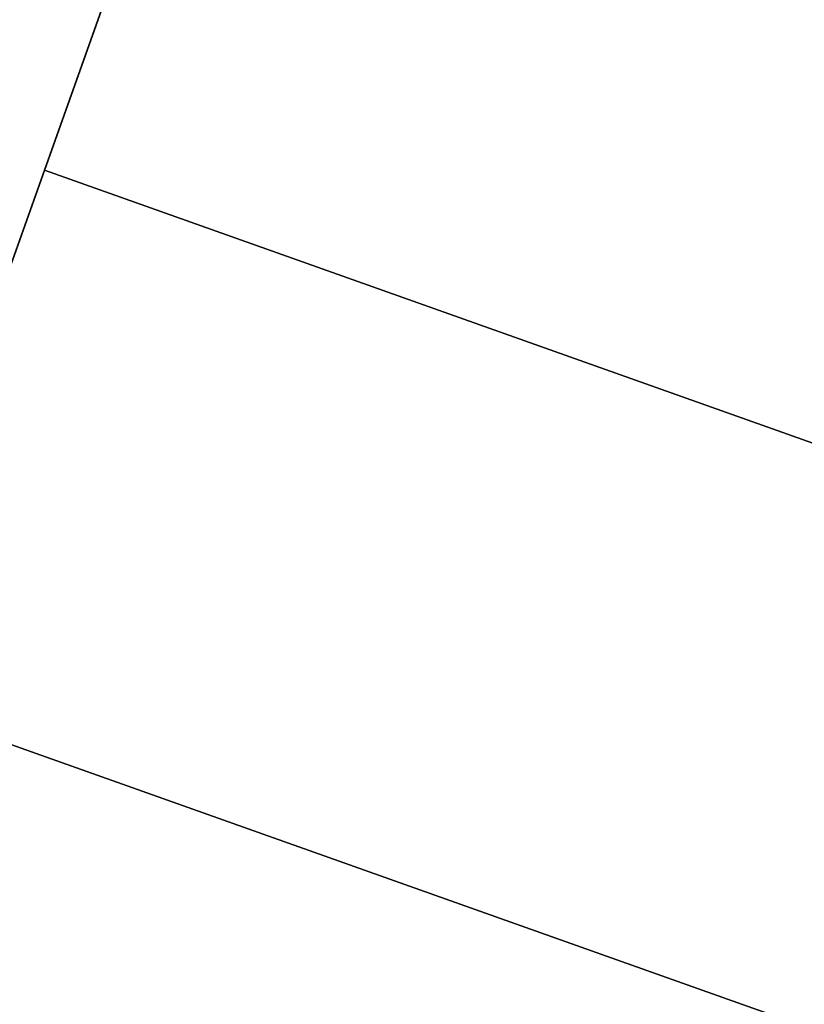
# Model space of a CAD drawing. Header units: millimetres. Extents: x 217.4 to 265.9, y 243.1 to 291.5.
# Tile 85 of 256: x 232.825 to 233.233, y 244.898 to 245.411. Entities that reach past the tile are written whole.
import ezdxf

# ---------------------------------------------------------------- set-up
doc = ezdxf.new("R2010")
doc.units = ezdxf.units.MM
doc.header["$MEASUREMENT"] = 0
doc.layers.add('TULIPA', color=7, linetype='Continuous', true_color=0x000000)

msp = doc.modelspace()

# ---------------------------------------------------------------- meshes
at = {"layer": 'TULIPA', "color": 43}
mesh = msp.add_polyface(dxfattribs=at)
corners = [(232.60231, 245.42865, 10.26031), (233.02122, 246.336, 10.22541), (232.48161, 245.16724, 2.01533), (232.90053, 246.07458, 1.98043), (232.36092, 244.90584, -6.22964), (232.77985, 245.81319, -6.26454), (232.95247, 246.18707, 5.52827), (232.74287, 245.73312, 5.52827), (232.7458, 245.73946, 5.72815), (232.9554, 246.19341, 5.72815)]
mesh.append_faces([[corners[k] for k in face] for face in [(5, 3, 2, 4), (1, 0, 8, 8), (2, 8, 0, 0), (8, 9, 1, 1), (3, 7, 2, 2), (8, 2, 7, 7), (7, 3, 6, 6)]], dxfattribs={"color": 43})
mesh = msp.add_polyface(dxfattribs=at)
corners = [(232.83762, 245.33273, 10.26031), (232.64479, 244.79015, -6.22964), (233.1723, 246.27443, 10.22541), (232.97946, 245.73183, -6.26454), (233.11971, 246.12645, 5.72815), (232.95227, 245.65532, 5.72815), (232.94992, 245.64874, 5.52827), (233.11737, 246.11987, 5.52827)]
mesh.append_faces([[corners[k] for k in face] for face in [(6, 0, 5, 5), (2, 5, 0, 0), (3, 1, 6, 6), (0, 6, 1, 1), (5, 2, 4, 4), (6, 7, 3, 3)]], dxfattribs={"color": 43})
mesh = msp.add_polyface(dxfattribs=at)
corners = [(233.1723, 246.27443, 10.22541), (234.9626, 245.63815, 10.22541), (233.00496, 245.80357, 10.24286), (234.79526, 245.16731, 10.24286), (232.83762, 245.33273, 10.26031), (234.62791, 244.69646, 10.26031)]
mesh.append_faces([[corners[k] for k in face] for face in [(3, 1, 0, 2), (5, 3, 2, 4)]], dxfattribs={"color": 43})
mesh = msp.add_polyface(dxfattribs=at)
corners = [(232.95227, 245.65532, 5.72815), (234.74255, 245.01904, 5.72815), (233.11971, 246.12645, 5.72815), (234.91, 245.49017, 5.72815)]
mesh.append_faces([[corners[k] for k in face] for face in [(3, 1, 0, 2)]], dxfattribs={"color": 43})
mesh = msp.add_polyface(dxfattribs=at)
corners = [(233.11737, 246.11987, 5.52827), (234.90767, 245.4836, 5.52827), (232.94992, 245.64874, 5.52827), (234.74022, 245.01247, 5.52827)]
mesh.append_faces([[corners[k] for k in face] for face in [(3, 1, 0, 2)]], dxfattribs={"color": 43})
mesh = msp.add_polyface(dxfattribs=at)
corners = [(232.97946, 245.73183, -6.26454), (234.76976, 245.09557, -6.26454), (233.04842, 245.92584, -0.36813), (234.83871, 245.28958, -0.36813), (233.11737, 246.11987, 5.52827), (234.90767, 245.4836, 5.52827)]
mesh.append_faces([[corners[k] for k in face] for face in [(3, 1, 0, 2), (5, 3, 2, 4)]], dxfattribs={"color": 43})
mesh = msp.add_polyface(dxfattribs=at)
corners = [(232.94992, 245.64874, 5.52827), (234.74022, 245.01247, 5.52827), (232.9511, 245.65202, 5.62821), (234.74139, 245.01575, 5.62821), (232.95227, 245.65532, 5.72815), (234.74255, 245.01904, 5.72815)]
mesh.append_faces([[corners[k] for k in face] for face in [(3, 1, 0, 2), (5, 3, 2, 4)]], dxfattribs={"color": 43})
mesh = msp.add_polyface(dxfattribs=at)
corners = [(232.83762, 245.33273, 10.26031), (234.62791, 244.69646, 10.26031), (232.7412, 245.06143, 2.01533), (234.53149, 244.42517, 2.01533), (232.64479, 244.79015, -6.22964), (234.43507, 244.15387, -6.22964)]
mesh.append_faces([[corners[k] for k in face] for face in [(3, 1, 0, 2), (5, 3, 2, 4)]], dxfattribs={"color": 43})

doc.saveas('drawing.dxf')
